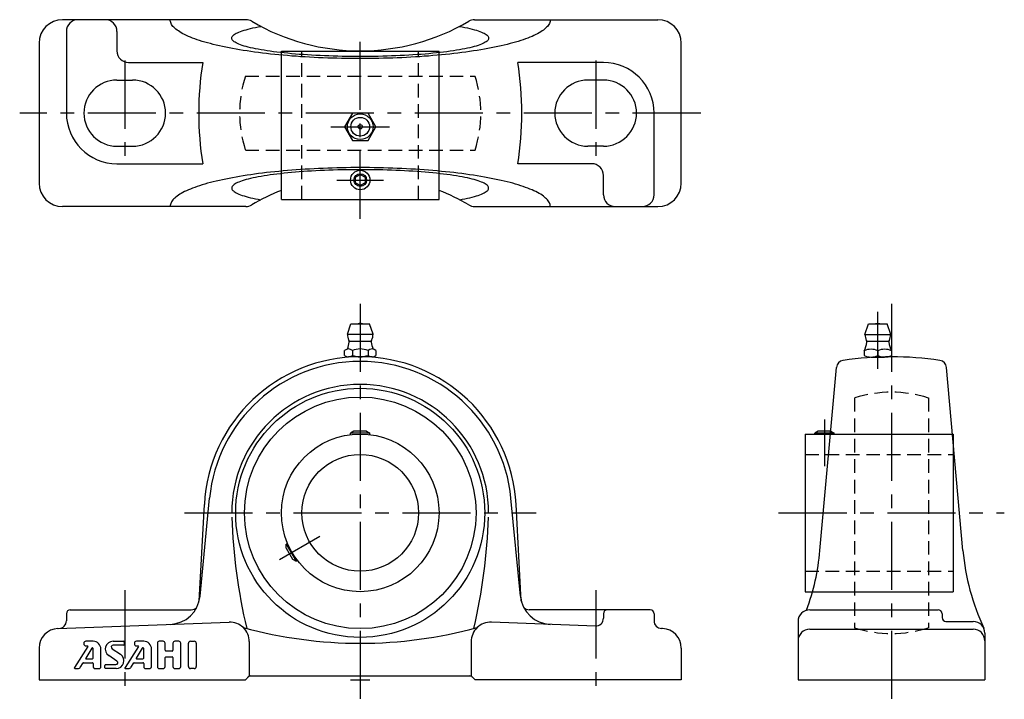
# Model space of a CAD drawing. Extents: x -88 to 166, y -5 to 170.
import ezdxf

# ---------------------------------------------------------------- set-up
doc = ezdxf.new("R2010")
doc.units = 0
doc.header["$LTSCALE"] = 14
doc.header["$MEASUREMENT"] = 0
doc.linetypes.add('CENTER', pattern=[2, 1.25, -0.25, 0.25, -0.25])
doc.linetypes.add('HIDDEN', pattern=[0.375, 0.25, -0.125])
doc.layers.get('0').update_dxf_attribs({"linetype": 'CONTINUOUS'})
for name, color, linetype in [('1', 3, 'CONTINUOUS'), ('CENTER', 1, 'CENTER'), ('HIDDEN', 3, 'HIDDEN')]:
    doc.layers.add(name, color=color, linetype=linetype)

msp = doc.modelspace()

# ---------------------------------------------------------------- linework, layer by layer
for p, q in [((-29.39, 169.6), (-76.5, 169.6)), ((29.39, 169.6), (76.5, 169.6)), ((-75.5, 166.6), (-75.5, 145.6)), ((-62.5, 166.6), (-62.5, 161.6)), ((-82.5, 163.6), (-82.5, 127.6)), ((82.5, 127.6), (82.5, 163.6)), ((-20.25, 161.5), (20.25, 161.5)), ((-20.25, 123.4), (-20.25, 161.5)), ((20.25, 123.4), (20.25, 161.5)), ((-59.5, 158.6), (-40.48, 158.6)), ((62.5, 158.6), (40.48, 158.6)), ((-62.5, 154.1), (-58.5, 154.1)), ((62.5, 154.1), (58.5, 154.1)), ((75.5, 124.6), (75.5, 145.6)), ((-62.5, 137.1), (-58.5, 137.1)), ((62.5, 137.1), (58.5, 137.1)), ((-62.5, 132.6), (-40.48, 132.6)), ((59.5, 132.6), (40.48, 132.6)), ((-1.25, 129.12), (0, 129.84)), ((-1.25, 127.68), (-1.25, 129.12)), ((0, 129.84), (1.25, 129.12)), ((1.25, 129.12), (1.25, 127.68)), ((62.5, 124.6), (62.5, 129.6)), ((0, 126.96), (-1.25, 127.68)), ((1.25, 127.68), (0, 126.96)), ((-29.39, 121.6), (-76.5, 121.6)), ((-20.25, 123.4), (20.25, 123.4)), ((29.39, 121.6), (76.5, 121.6)), ((-3.3, 88.8), (-2.4, 91.5)), ((-2.4, 91.5), (2.4, 91.5)), ((3.3, 88.8), (2.4, 91.5)), ((129.7, 88.73), (130.6, 91.43)), ((130.6, 91.43), (135.4, 91.43)), ((136.3, 88.73), (135.4, 91.43)), ((-3.3, 88.8), (3.3, 88.8)), ((129.7, 88.73), (136.3, 88.73)), ((-2.8, 87.05), (2.8, 87.05)), ((130.2, 86.98), (135.8, 86.98)), ((-4.04, 83.37), (-4.04, 84.63)), ((-2.02, 84.63), (-2.02, 83.37)), ((2.02, 84.63), (2.02, 83.37)), ((4.04, 84.63), (4.04, 83.37)), ((129.5, 84.56), (129.5, 83.3)), ((133, 84.56), (133, 83.3)), ((136.5, 84.56), (136.5, 83.3)), ((3.03, 83), (-3.03, 83)), ((131.25, 82.93), (134.75, 82.93)), ((118.13, 33.2), (122.36, 80.26)), ((154.87, 33.2), (150.64, 80.26)), ((-1.63, 63.9), (-2.5, 63.4)), ((2.5, 63.4), (-2.5, 63.4)), ((-2.5, 63), (-2.5, 63.4)), ((1.63, 63.9), (-1.63, 63.9)), ((1.63, 63.9), (2.5, 63.4)), ((2.5, 63), (2.5, 63.4)), ((117.67, 63.9), (116.8, 63.4)), ((121.8, 63.4), (116.8, 63.4)), ((116.8, 63.15), (116.8, 63.4)), ((120.93, 63.9), (117.67, 63.9)), ((120.93, 63.9), (121.8, 63.4)), ((121.8, 63.15), (121.8, 63.4)), ((114.3, 63.15), (114.3, 22.65)), ((114.3, 63.15), (152.4, 63.15)), ((152.4, 63.15), (152.4, 22.65)), ((-41.16, 21.47), (-38.73, 46.65)), ((41.16, 21.47), (38.73, 46.65)), ((-41.38, 20.25), (-40.04, 45.06)), ((41.38, 20.25), (40.04, 45.06)), ((-18.65, 35.02), (-19, 34.82)), ((-19, 34.82), (-16.5, 30.48)), ((-19, 33.82), (-19, 34.82)), ((-19, 33.82), (-17.37, 30.98)), ((-17.37, 30.98), (-16.5, 30.48)), ((-16.15, 30.69), (-16.5, 30.48)), ((114.3, 22.65), (152.4, 22.65)), ((-74.5, 18), (-43.4, 18)), ((74.5, 18), (43.4, 18)), ((115.5, 18), (148.5, 18)), ((-75.5, 17), (-75.5, 15.19)), ((62.5, 17), (62.5, 15.82)), ((75.5, 17), (75.5, 15.19)), ((149.5, 17), (149.5, 16)), ((-77.69, 13.18), (-33.69, 14.81)), ((60.43, 13.82), (33.69, 14.81)), ((77.69, 13.18), (77.43, 13.19)), ((112.5, 15), (112.5, 0)), ((115.5, 13), (157.5, 13)), ((150.5, 15), (157.5, 15)), ((160.5, 12), (160.5, 0)), ((-82.5, 8.18), (-82.5, 0)), ((-28.5, 9.81), (-28.5, 1)), ((28.5, 9.81), (28.5, 1)), ((82.5, 8.18), (82.5, 0)), ((-82.5, 0), (-29.5, 0)), ((-29.5, 0), (-28.5, 1)), ((-28.09, 1), (28.09, 1)), ((29.5, 0), (28.5, 1)), ((82.5, 0), (29.5, 0)), ((112.5, 0), (160.5, 0))]:
    msp.add_line(p, q)
msp.add_lwpolyline([(-2.02, 145.6), (-4.04, 142.1), (-2.02, 138.6), (2.02, 138.6), (4.04, 142.1), (2.02, 145.6)], close=True)
for points in [[(48.83, 169.6, 0), (48.82, 169.35, 0), (48.77, 169.11, 0), (48.7, 168.86, 0), (48.6, 168.62, 0), (48.46, 168.38, 0), (48.3, 168.13, 0), (48.11, 167.89, 0), (47.89, 167.65, 0), (47.64, 167.41, 0), (47.37, 167.17, 0), (47.06, 166.93, 0), (46.73, 166.7, 0), (46.37, 166.46, 0), (45.98, 166.23, 0), (45.56, 166, 0), (45.11, 165.77, 0), (44.64, 165.55, 0), (44.14, 165.32, 0), (43.62, 165.1, 0), (43.07, 164.89, 0), (42.49, 164.67, 0), (41.88, 164.46, 0), (41.26, 164.25, 0), (40.6, 164.04, 0), (39.92, 163.84, 0), (39.22, 163.64, 0), (38.5, 163.45, 0), (37.75, 163.26, 0), (36.98, 163.07, 0), (36.18, 162.88, 0), (35.37, 162.71, 0), (34.53, 162.53, 0), (33.67, 162.36, 0), (32.79, 162.19, 0), (31.9, 162.03, 0), (30.98, 161.87, 0), (30.04, 161.72, 0), (29.09, 161.57, 0), (28.12, 161.42, 0), (27.13, 161.28, 0), (26.12, 161.15, 0), (25.1, 161.02, 0), (24.07, 160.9, 0), (23.02, 160.78, 0), (21.95, 160.67, 0), (20.88, 160.56, 0), (19.79, 160.46, 0), (18.69, 160.36, 0), (17.57, 160.27, 0), (16.45, 160.19, 0), (15.32, 160.1, 0), (14.17, 160.03, 0), (13.02, 159.96, 0), (11.87, 159.9, 0), (10.7, 159.84, 0), (9.53, 159.79, 0), (8.35, 159.75, 0), (7.17, 159.71, 0), (5.98, 159.68, 0), (4.79, 159.65, 0), (3.59, 159.63, 0), (2.4, 159.61, 0), (1.2, 159.6, 0), (0, 159.6, 0), (-1.2, 159.6, 0), (-2.4, 159.61, 0), (-3.59, 159.63, 0), (-4.79, 159.65, 0), (-5.98, 159.68, 0), (-7.17, 159.71, 0), (-8.35, 159.75, 0), (-9.53, 159.79, 0), (-10.7, 159.84, 0), (-11.87, 159.9, 0), (-13.02, 159.96, 0), (-14.17, 160.03, 0), (-15.32, 160.1, 0), (-16.45, 160.19, 0), (-17.57, 160.27, 0), (-18.69, 160.36, 0), (-19.79, 160.46, 0), (-20.88, 160.56, 0), (-21.95, 160.67, 0), (-23.02, 160.78, 0), (-24.07, 160.9, 0), (-25.1, 161.02, 0), (-26.12, 161.15, 0), (-27.13, 161.28, 0), (-28.12, 161.42, 0), (-29.09, 161.57, 0), (-30.04, 161.72, 0), (-30.98, 161.87, 0), (-31.9, 162.03, 0), (-32.79, 162.19, 0), (-33.67, 162.36, 0), (-34.53, 162.53, 0), (-35.37, 162.71, 0), (-36.18, 162.88, 0), (-36.98, 163.07, 0), (-37.75, 163.26, 0), (-38.5, 163.45, 0), (-39.22, 163.64, 0), (-39.92, 163.84, 0), (-40.6, 164.04, 0), (-41.26, 164.25, 0), (-41.88, 164.46, 0), (-42.49, 164.67, 0), (-43.07, 164.89, 0), (-43.62, 165.1, 0), (-44.14, 165.32, 0), (-44.64, 165.55, 0), (-45.11, 165.77, 0), (-45.56, 166, 0), (-45.98, 166.23, 0), (-46.37, 166.46, 0), (-46.73, 166.7, 0), (-47.06, 166.93, 0), (-47.37, 167.17, 0), (-47.64, 167.41, 0), (-47.89, 167.65, 0), (-48.11, 167.89, 0), (-48.3, 168.13, 0), (-48.46, 168.38, 0), (-48.6, 168.62, 0), (-48.7, 168.86, 0), (-48.77, 169.11, 0), (-48.82, 169.35, 0), (-48.83, 169.6, 0)], [(25.5, 167.87, 0), (26.23, 167.74, 0), (26.92, 167.6, 0), (27.57, 167.47, 0), (28.2, 167.33, 0), (28.78, 167.18, 0), (29.33, 167.03, 0), (29.85, 166.88, 0), (30.33, 166.73, 0), (30.77, 166.58, 0), (31.17, 166.42, 0), (31.53, 166.26, 0), (31.86, 166.1, 0), (32.14, 165.94, 0), (32.38, 165.78, 0), (32.59, 165.61, 0), (32.75, 165.45, 0), (32.87, 165.28, 0), (32.95, 165.11, 0), (33, 164.95, 0), (32.99, 164.78, 0), (32.95, 164.61, 0), (32.87, 164.45, 0), (32.75, 164.28, 0), (32.58, 164.11, 0), (32.38, 163.95, 0), (32.13, 163.79, 0), (31.85, 163.62, 0), (31.52, 163.46, 0), (31.16, 163.31, 0), (30.75, 163.15, 0), (30.31, 162.99, 0), (29.83, 162.84, 0), (29.32, 162.69, 0), (28.77, 162.54, 0), (28.18, 162.4, 0), (27.55, 162.26, 0), (26.89, 162.12, 0), (26.2, 161.99, 0), (25.48, 161.86, 0), (24.72, 161.73, 0), (23.94, 161.61, 0), (23.12, 161.49, 0), (22.28, 161.37, 0), (21.4, 161.26, 0), (20.5, 161.16, 0), (19.58, 161.05, 0), (18.63, 160.96, 0), (17.66, 160.87, 0), (16.66, 160.78, 0), (15.65, 160.7, 0), (14.61, 160.62, 0), (13.56, 160.55, 0), (12.49, 160.48, 0), (11.4, 160.42, 0), (10.3, 160.37, 0), (9.19, 160.32, 0), (8.07, 160.28, 0), (6.93, 160.24, 0), (5.79, 160.2, 0), (4.64, 160.18, 0), (3.49, 160.16, 0), (2.33, 160.14, 0), (1.16, 160.13, 0), (0, 160.13, 0), (-1.16, 160.13, 0), (-2.33, 160.14, 0), (-3.49, 160.16, 0), (-4.64, 160.18, 0), (-5.79, 160.2, 0), (-6.93, 160.24, 0), (-8.07, 160.28, 0), (-9.19, 160.32, 0), (-10.3, 160.37, 0), (-11.4, 160.42, 0), (-12.49, 160.48, 0), (-13.56, 160.55, 0), (-14.61, 160.62, 0), (-15.65, 160.7, 0), (-16.66, 160.78, 0), (-17.66, 160.87, 0), (-18.63, 160.96, 0), (-19.58, 161.05, 0), (-20.5, 161.16, 0), (-21.4, 161.26, 0), (-22.28, 161.37, 0), (-23.12, 161.49, 0), (-23.94, 161.61, 0), (-24.72, 161.73, 0), (-25.48, 161.86, 0), (-26.2, 161.99, 0), (-26.89, 162.12, 0), (-27.55, 162.26, 0), (-28.18, 162.4, 0), (-28.77, 162.54, 0), (-29.32, 162.69, 0), (-29.83, 162.84, 0), (-30.31, 162.99, 0), (-30.75, 163.15, 0), (-31.16, 163.31, 0), (-31.52, 163.46, 0), (-31.85, 163.62, 0), (-32.13, 163.79, 0), (-32.38, 163.95, 0), (-32.58, 164.11, 0), (-32.75, 164.28, 0), (-32.87, 164.45, 0), (-32.95, 164.61, 0), (-32.99, 164.78, 0), (-33, 164.95, 0), (-32.95, 165.11, 0), (-32.87, 165.28, 0), (-32.75, 165.45, 0), (-32.59, 165.61, 0), (-32.38, 165.78, 0), (-32.14, 165.94, 0), (-31.86, 166.1, 0), (-31.53, 166.26, 0), (-31.17, 166.42, 0), (-30.77, 166.58, 0), (-30.33, 166.73, 0), (-29.85, 166.88, 0), (-29.33, 167.03, 0), (-28.78, 167.18, 0), (-28.2, 167.33, 0), (-27.57, 167.47, 0), (-26.92, 167.6, 0), (-26.23, 167.74, 0), (-25.5, 167.87, 0)], [(48.83, 121.6, 0), (48.82, 121.84, 0), (48.77, 122.09, 0), (48.7, 122.34, 0), (48.6, 122.58, 0), (48.46, 122.82, 0), (48.3, 123.07, 0), (48.11, 123.31, 0), (47.89, 123.55, 0), (47.64, 123.79, 0), (47.37, 124.03, 0), (47.06, 124.27, 0), (46.73, 124.5, 0), (46.37, 124.74, 0), (45.98, 124.97, 0), (45.56, 125.2, 0), (45.11, 125.43, 0), (44.64, 125.65, 0), (44.14, 125.88, 0), (43.62, 126.1, 0), (43.07, 126.31, 0), (42.49, 126.53, 0), (41.88, 126.74, 0), (41.26, 126.95, 0), (40.6, 127.16, 0), (39.92, 127.36, 0), (39.22, 127.56, 0), (38.5, 127.75, 0), (37.75, 127.94, 0), (36.98, 128.13, 0), (36.18, 128.32, 0), (35.37, 128.5, 0), (34.53, 128.67, 0), (33.67, 128.84, 0), (32.79, 129.01, 0), (31.9, 129.17, 0), (30.98, 129.33, 0), (30.04, 129.48, 0), (29.09, 129.63, 0), (28.12, 129.78, 0), (27.13, 129.91, 0), (26.12, 130.05, 0), (25.1, 130.18, 0), (24.07, 130.3, 0), (23.02, 130.42, 0), (21.95, 130.53, 0), (20.88, 130.64, 0), (19.79, 130.74, 0), (18.69, 130.84, 0), (17.57, 130.93, 0), (16.45, 131.01, 0), (15.32, 131.09, 0), (14.17, 131.17, 0), (13.02, 131.24, 0), (11.87, 131.3, 0), (10.7, 131.36, 0), (9.53, 131.41, 0), (8.35, 131.45, 0), (7.17, 131.49, 0), (5.98, 131.53, 0), (4.79, 131.55, 0), (3.59, 131.57, 0), (2.4, 131.59, 0), (1.2, 131.6, 0), (0, 131.6, 0), (-1.2, 131.6, 0), (-2.4, 131.59, 0), (-3.59, 131.57, 0), (-4.79, 131.55, 0), (-5.98, 131.53, 0), (-7.17, 131.49, 0), (-8.35, 131.45, 0), (-9.53, 131.41, 0), (-10.7, 131.36, 0), (-11.87, 131.3, 0), (-13.02, 131.24, 0), (-14.17, 131.17, 0), (-15.32, 131.09, 0), (-16.45, 131.01, 0), (-17.57, 130.93, 0), (-18.69, 130.84, 0), (-19.79, 130.74, 0), (-20.88, 130.64, 0), (-21.95, 130.53, 0), (-23.02, 130.42, 0), (-24.07, 130.3, 0), (-25.1, 130.18, 0), (-26.12, 130.05, 0), (-27.13, 129.91, 0), (-28.12, 129.78, 0), (-29.09, 129.63, 0), (-30.04, 129.48, 0), (-30.98, 129.33, 0), (-31.9, 129.17, 0), (-32.79, 129.01, 0), (-33.67, 128.84, 0), (-34.53, 128.67, 0), (-35.37, 128.5, 0), (-36.18, 128.32, 0), (-36.98, 128.13, 0), (-37.75, 127.94, 0), (-38.5, 127.75, 0), (-39.22, 127.56, 0), (-39.92, 127.36, 0), (-40.6, 127.16, 0), (-41.26, 126.95, 0), (-41.88, 126.74, 0), (-42.49, 126.53, 0), (-43.07, 126.31, 0), (-43.62, 126.1, 0), (-44.14, 125.88, 0), (-44.64, 125.65, 0), (-45.11, 125.43, 0), (-45.56, 125.2, 0), (-45.98, 124.97, 0), (-46.37, 124.74, 0), (-46.73, 124.5, 0), (-47.06, 124.27, 0), (-47.37, 124.03, 0), (-47.64, 123.79, 0), (-47.89, 123.55, 0), (-48.11, 123.31, 0), (-48.3, 123.07, 0), (-48.46, 122.82, 0), (-48.6, 122.58, 0), (-48.7, 122.34, 0), (-48.77, 122.09, 0), (-48.82, 121.84, 0), (-48.83, 121.6, 0)], [(25.5, 123.33, 0), (26.23, 123.46, 0), (26.92, 123.59, 0), (27.57, 123.73, 0), (28.2, 123.87, 0), (28.78, 124.02, 0), (29.33, 124.17, 0), (29.85, 124.32, 0), (30.33, 124.47, 0), (30.77, 124.62, 0), (31.17, 124.78, 0), (31.53, 124.94, 0), (31.86, 125.1, 0), (32.14, 125.26, 0), (32.38, 125.42, 0), (32.59, 125.59, 0), (32.75, 125.75, 0), (32.87, 125.92, 0), (32.95, 126.09, 0), (33, 126.25, 0), (32.99, 126.42, 0), (32.95, 126.59, 0), (32.87, 126.75, 0), (32.75, 126.92, 0), (32.58, 127.09, 0), (32.38, 127.25, 0), (32.13, 127.41, 0), (31.85, 127.58, 0), (31.52, 127.74, 0), (31.16, 127.89, 0), (30.75, 128.05, 0), (30.31, 128.21, 0), (29.83, 128.36, 0), (29.32, 128.51, 0), (28.77, 128.66, 0), (28.18, 128.8, 0), (27.55, 128.94, 0), (26.89, 129.08, 0), (26.2, 129.21, 0), (25.48, 129.34, 0), (24.72, 129.47, 0), (23.94, 129.59, 0), (23.12, 129.71, 0), (22.28, 129.83, 0), (21.4, 129.94, 0), (20.5, 130.04, 0), (19.58, 130.15, 0), (18.63, 130.24, 0), (17.66, 130.33, 0), (16.66, 130.42, 0), (15.65, 130.5, 0), (14.61, 130.58, 0), (13.56, 130.65, 0), (12.49, 130.72, 0), (11.4, 130.78, 0), (10.3, 130.83, 0), (9.19, 130.88, 0), (8.07, 130.93, 0), (6.93, 130.96, 0), (5.79, 131, 0), (4.64, 131.02, 0), (3.49, 131.04, 0), (2.33, 131.06, 0), (1.16, 131.07, 0), (0, 131.07, 0), (-1.16, 131.07, 0), (-2.33, 131.06, 0), (-3.49, 131.04, 0), (-4.64, 131.02, 0), (-5.79, 131, 0), (-6.93, 130.96, 0), (-8.07, 130.93, 0), (-9.19, 130.88, 0), (-10.3, 130.83, 0), (-11.4, 130.78, 0), (-12.49, 130.72, 0), (-13.56, 130.65, 0), (-14.61, 130.58, 0), (-15.65, 130.5, 0), (-16.66, 130.42, 0), (-17.66, 130.33, 0), (-18.63, 130.24, 0), (-19.58, 130.15, 0), (-20.5, 130.04, 0), (-21.4, 129.94, 0), (-22.28, 129.83, 0), (-23.12, 129.71, 0), (-23.94, 129.59, 0), (-24.72, 129.47, 0), (-25.48, 129.34, 0), (-26.2, 129.21, 0), (-26.89, 129.08, 0), (-27.55, 128.94, 0), (-28.18, 128.8, 0), (-28.77, 128.66, 0), (-29.32, 128.51, 0), (-29.83, 128.36, 0), (-30.31, 128.21, 0), (-30.75, 128.05, 0), (-31.16, 127.89, 0), (-31.52, 127.74, 0), (-31.85, 127.58, 0), (-32.13, 127.41, 0), (-32.38, 127.25, 0), (-32.58, 127.09, 0), (-32.75, 126.92, 0), (-32.87, 126.75, 0), (-32.95, 126.59, 0), (-32.99, 126.42, 0), (-33, 126.25, 0), (-32.95, 126.09, 0), (-32.87, 125.92, 0), (-32.75, 125.75, 0), (-32.59, 125.59, 0), (-32.38, 125.42, 0), (-32.14, 125.26, 0), (-31.86, 125.1, 0), (-31.53, 124.94, 0), (-31.17, 124.78, 0), (-30.77, 124.62, 0), (-30.33, 124.47, 0), (-29.85, 124.32, 0), (-29.33, 124.17, 0), (-28.78, 124.02, 0), (-28.2, 123.87, 0), (-27.57, 123.73, 0), (-26.92, 123.59, 0), (-26.23, 123.46, 0), (-25.5, 123.33, 0)]]:
    msp.add_polyline3d(points)
for centre, radius in [((0, 142.1), 3.3), ((0, 142.1), 2.4), ((0, 142.1), 0.555), ((0, 128.4), 2.5), ((0, 128.4), 1.63), ((0, 42.9), 32), ((0, 42.9), 29.75), ((0, 42.9), 20.25), ((0, 42.9), 15)]:
    msp.add_circle(centre, radius)
for centre, radius, start, end in [((-76.5, 163.6), 6, 90, 180), ((-72.5, 166.6), 3, 90, 180), ((-65.5, 166.6), 3, 0, 90), ((-29.39, 166.6), 3, 59.5497, 90), ((29.39, 166.6), 3, 90, 120.4503), ((76.5, 163.6), 6, 0, 90), ((0, 216.6), 55, 239.5497, 300.4503), ((-59.5, 161.6), 3, 180, 270), ((41.5, 145.6), 83, 170.9889, 189.0111), ((-41.5, 145.6), 83, 350.9889, 9.0111), ((62.5, 145.6), 13, 0, 90), ((-62.5, 145.6), 8.5, 90, 270), ((-58.5, 145.6), 8.5, 270, 90), ((58.5, 145.6), 8.5, 90, 270), ((62.5, 145.6), 8.5, 270, 90), ((-62.5, 145.6), 13, 180, 270), ((59.5, 129.6), 3, 0, 90), ((-76.5, 127.6), 6, 180, 270), ((76.5, 127.6), 6, 270, 0), ((0, 74.6), 55, 111.6035, 120.4503), ((0, 74.6), 55, 59.5497, 68.3965), ((65.5, 124.6), 3, 180, 270), ((72.5, 124.6), 3, 270, 0), ((-29.39, 124.6), 3, 270, 300.4503), ((29.39, 124.6), 3, 239.5497, 270), ((0, 90.01), 1.59, 69.555, 110.445), ((133, 89.94), 1.59, 69.555, 110.445), ((0, 88.8), 3.3, 180, 208.0616), ((0, 88.8), 3.3, 331.9384, 0), ((133, 88.73), 3.3, 180, 208.0616), ((133, 88.73), 3.3, 331.9384, 0), ((-8.79, 87.42), 6, 336.1715, 353.8983), ((-3.62, 86.87), 0.8, 353.8983, 28.0616), ((3.62, 86.87), 0.8, 151.9384, 186.1017), ((8.79, 87.42), 6, 186.1017, 203.8285), ((124.21, 87.35), 6, 332.3723, 353.8983), ((129.38, 86.8), 0.8, 353.8983, 28.0616), ((136.62, 86.8), 0.8, 151.9384, 186.1017), ((141.79, 87.35), 6, 186.1017, 207.6277), ((-3.03, 83.44), 1.56, 49.7398, 130.2602), ((0, 79.3), 5.7, 69.2291, 110.7709), ((3.03, 83.44), 1.56, 49.7398, 130.2602), ((131.25, 80.61), 4.32, 66.1022, 113.8978), ((134.75, 80.61), 4.32, 66.1022, 113.8978), ((0, 42.9), 40.1, 3.0846, 176.9154), ((0, 42.9), 38.91, 5.5232, 174.4768), ((-3.03, 84.56), 1.56, 229.7398, 310.2602), ((0, 88.7), 5.7, 249.2291, 290.7709), ((3.03, 84.56), 1.56, 229.7398, 310.2602), ((124.35, 80.08), 2, 98.6248, 174.8683), ((136.5, 0), 83, 81.3752, 98.6248), ((131.25, 87.25), 4.32, 246.1022, 293.8978), ((134.75, 87.25), 4.32, 246.1022, 293.8978), ((148.65, 80.08), 2, 5.1317, 81.3752), ((0, 42.9), 33, 0, 180), ((112.94, 46.65), 146, 181.901, 193.2451), ((-112.94, 46.65), 146, 346.7549, 358.099), ((58.37, 38.57), 60, 339.8449, 354.8683), ((214.63, 38.57), 60, 185.1317, 204.9402), ((-49.13, 22.24), 8, 272.1211, 354.4768), ((49.13, 22.24), 8, 185.5232, 267.8789), ((-74.5, 17), 1, 90, 180), ((-43.4, 20), 2, 270, 312.599), ((43.4, 20), 2, 227.401, 270), ((63.5, 17), 1, 90, 180), ((74.5, 17), 1, 0, 90), ((115.5, 15), 3, 90, 180), ((148.5, 17), 1, 0, 90), ((-77.5, 15.19), 2, 272.1211, 0), ((60.5, 15.82), 2, 267.8789, 0), ((77.5, 15.19), 2, 180, 267.8789), ((150.5, 16), 1, 180, 270), ((-77.5, 8.18), 5, 92.1211, 180), ((-33.5, 9.81), 5, 0, 92.1211), ((0, 123.4), 114, 254.7154, 285.2846), ((33.5, 9.81), 5, 87.8789, 180), ((77.5, 8.18), 5, 0, 87.8789), ((115.5, 10), 3, 90, 180), ((157.5, 12), 3, 0, 90), ((157.5, 10), 3, 0, 90), ((-28.09, 0), 1, 90, 135), ((28.09, 0), 1, 45, 90)]:
    msp.add_arc(centre, radius, start, end)
at = {"layer": '1'}
for p, q in [((-70.01, 8.59), (-73.43, 3.21)), ((-71.02, 9.41), (-71.02, 9.25)), ((-69, 8.12), (-70.54, 5.56)), ((-68.63, 9.9), (-70.52, 9.9)), ((-70.52, 8.74), (-70.1, 8.74)), ((-68.63, 5.6), (-68.63, 8.02)), ((-66.63, 3.4), (-66.63, 7.9)), ((-63.76, 7.99), (-61.63, 6.57)), ((-63.52, 9.9), (-60.83, 9.9)), ((-60.83, 8.9), (-63.48, 8.9)), ((-60.63, 9.7), (-60.63, 9.1)), ((-57.01, 8.59), (-60.43, 3.21)), ((-58.02, 9.4), (-58.02, 9.24)), ((-56, 8.12), (-57.54, 5.56)), ((-55.63, 9.9), (-57.52, 9.9)), ((-57.52, 8.74), (-57.1, 8.74)), ((-55.63, 5.6), (-55.63, 8.02)), ((-53.63, 3.4), (-53.63, 7.9)), ((-52.13, 9.4), (-52.13, 3.4)), ((-50.63, 9.9), (-51.63, 9.9)), ((-50.13, 7.6), (-50.13, 9.4)), ((-48.13, 9.4), (-48.13, 7.6)), ((-46.63, 9.9), (-47.63, 9.9)), ((-46.13, 3.4), (-46.13, 9.4)), ((-44.13, 3.4), (-44.13, 9.4)), ((-43.63, 9.9), (-42.63, 9.9)), ((-42.13, 9.4), (-42.13, 3.4)), ((-70.45, 5.4), (-68.83, 5.4)), ((-62.5, 4.82), (-64.63, 6.24)), ((-57.45, 5.4), (-55.83, 5.4)), ((-50.13, 3.4), (-50.13, 5.7)), ((-48.33, 7.4), (-49.93, 7.4)), ((-49.93, 5.9), (-48.33, 5.9)), ((-48.13, 5.7), (-48.13, 3.4)), ((-73.27, 2.9), (-72.4, 2.9)), ((-71.98, 3.13), (-71.16, 4.36)), ((-71.08, 4.4), (-68.83, 4.4)), ((-68.63, 4.2), (-68.63, 3.4)), ((-68.13, 2.9), (-67.13, 2.9)), ((-65.63, 3.1), (-65.63, 3.7)), ((-65.43, 3.9), (-62.78, 3.9)), ((-62.74, 2.9), (-65.43, 2.9)), ((-60.27, 2.9), (-59.4, 2.9)), ((-58.98, 3.13), (-58.16, 4.36)), ((-58.08, 4.4), (-55.83, 4.4)), ((-55.63, 4.2), (-55.63, 3.4)), ((-55.13, 2.9), (-54.13, 2.9)), ((-51.63, 2.9), (-50.63, 2.9)), ((-47.63, 2.9), (-46.63, 2.9)), ((-42.63, 2.9), (-43.63, 2.9))]:
    msp.add_line(p, q, dxfattribs=at)
for centre, radius, start, end in [((-70.52, 9.4), 0.5, 90, 180), ((-70.52, 9.24), 0.5, 180, 270), ((-70.1, 8.64), 0.1, 327.5288, 90), ((-68.83, 8.02), 0.2, 0, 149.0362), ((-68.63, 7.9), 2, 0, 90), ((-63.52, 7.9), 2, 90, 236.3099), ((-63.48, 8.4), 0.5, 90, 236.3099), ((-60.83, 9.7), 0.2, 0, 90), ((-60.83, 9.1), 0.2, 270, 0), ((-57.52, 9.4), 0.5, 90, 180), ((-57.52, 9.24), 0.5, 180, 270), ((-57.1, 8.64), 0.1, 327.5288, 90), ((-55.83, 8.02), 0.2, 0, 149.0362), ((-55.63, 7.9), 2, 0, 90), ((-51.63, 9.4), 0.5, 90, 180), ((-50.63, 9.4), 0.5, 0, 90), ((-49.93, 7.6), 0.2, 180, 270), ((-48.33, 7.6), 0.2, 270, 0), ((-47.63, 9.4), 0.5, 90, 180), ((-46.63, 9.4), 0.5, 0, 90), ((-43.63, 9.4), 0.5, 90, 180), ((-42.63, 9.4), 0.5, 0, 90), ((-70.45, 5.5), 0.1, 149.0362, 270), ((-68.83, 5.6), 0.2, 270, 0), ((-62.74, 4.9), 2, 270, 56.3099), ((-57.45, 5.5), 0.1, 149.0362, 270), ((-55.83, 5.6), 0.2, 270, 0), ((-49.93, 5.7), 0.2, 90, 180), ((-48.33, 5.7), 0.2, 0, 90), ((-73.27, 3.1), 0.2, 147.5288, 270), ((-72.4, 3.4), 0.5, 270, 326.3099), ((-71.08, 4.3), 0.1, 90, 146.3099), ((-68.83, 4.2), 0.2, 0, 90), ((-68.13, 3.4), 0.5, 180, 270), ((-67.13, 3.4), 0.5, 270, 0), ((-65.43, 3.7), 0.2, 90, 180), ((-65.43, 3.1), 0.2, 180, 270), ((-62.78, 4.4), 0.5, 270, 56.3099), ((-60.27, 3.1), 0.2, 147.5288, 270), ((-59.4, 3.4), 0.5, 270, 326.3099), ((-58.08, 4.3), 0.1, 90, 146.3099), ((-55.83, 4.2), 0.2, 0, 90), ((-55.13, 3.4), 0.5, 180, 270), ((-54.13, 3.4), 0.5, 270, 0), ((-51.63, 3.4), 0.5, 180, 270), ((-50.63, 3.4), 0.5, 270, 0), ((-47.63, 3.4), 0.5, 180, 270), ((-46.63, 3.4), 0.5, 270, 0), ((-43.63, 3.4), 0.5, 180, 270), ((-42.63, 3.4), 0.5, 270, 0)]:
    msp.add_arc(centre, radius, start, end, dxfattribs=at)
at = {"layer": 'CENTER'}
for p, q in [((0, 118.4), (0, 166.5)), ((-60.5, 159.1), (-60.5, 132.1)), ((60.5, 159.1), (60.5, 132.1)), ((87.5, 145.6), (-87.5, 145.6)), ((-7.51, 142.1), (7.51, 142.1)), ((-6, 128.4), (6, 128.4)), ((0, 96.6), (0, -5)), ((136.5, 96.6), (136.5, -5)), ((133, 79.92), (133, 94.53)), ((119.3, 66.9), (119.3, 54.9)), ((-45.17, 42.9), (45.17, 42.9)), ((107.5, 42.9), (165.5, 42.9)), ((-20.78, 30.9), (-10.39, 36.9)), ((-60.5, 23), (-60.5, -5)), ((60.5, 23), (60.5, -5)), ((-2.5, 0), (2.5, 0))]:
    msp.add_line(p, q, dxfattribs=at)
at = {"layer": 'HIDDEN'}
for p, q in [((-15, 123.4), (-15, 161.5)), ((15, 123.4), (15, 161.5)), ((-29.51, 155.1), (29.51, 155.1)), ((-29.51, 136.1), (29.51, 136.1)), ((127, 72.41), (127, 13.39)), ((146, 72.41), (146, 13.39)), ((114.3, 57.9), (152.4, 57.9)), ((114.3, 27.9), (152.4, 27.9))]:
    msp.add_line(p, q, dxfattribs=at)
for centre, start, end in [((0, 145.6), 162.1545, 197.8455), ((0, 145.6), 342.1545, 17.8455), ((136.5, 42.9), 72.1545, 107.8455), ((136.5, 42.9), 252.1545, 287.8455)]:
    msp.add_arc(centre, 31, start, end, dxfattribs=at)

doc.saveas('drawing.dxf')
